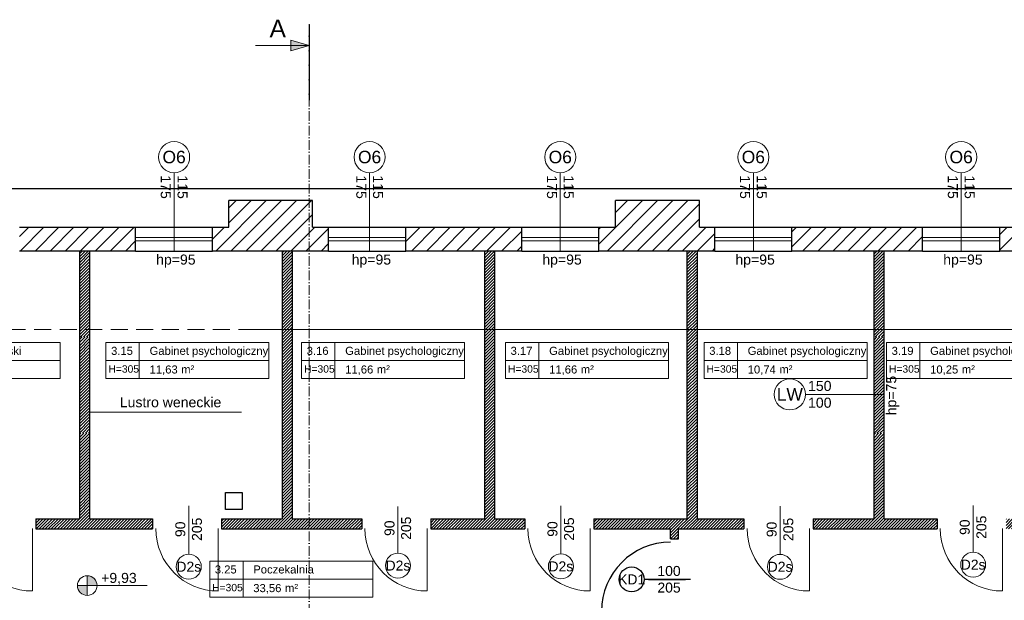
# Model space of a CAD drawing. Header units: millimetres. Extents: x 26866 to 1024070, y -428191 to 408885.
# Tile 40 of 248: x 198882 to 213569, y 255453 to 264108. Entities that reach past the tile are written whole.
import ezdxf

# ---------------------------------------------------------------- set-up
doc = ezdxf.new("R2010")
doc.units = ezdxf.units.MM
doc.header["$LTSCALE"] = 2
doc.linetypes.add('ACAD_ISO10W100', pattern=[18, 12, -3, 0, -3])
doc.linetypes.add('HIDDENX2', pattern=[19.05, 12.7, -6.35])
for name, color, linetype, lineweight in [('0_OPIS', 7, 'Continuous', 13), ('3DPLAN_A_DRZWI', 173, 'Continuous', 5), ('3DPLAN_A_OKNA', 153, 'Continuous', 5), ('3DPLAN_A_TABELKA POMIESZCZEŃ', 7, 'Continuous', 0), ('3DPLAN_A_WYSOKOŚCI ZMIANA', 144, 'HIDDENX2', 5), ('A_STOL_OPIS', 55, 'Continuous', 5), ('A_TXT', 7, 'Continuous', 0), ('A_WYM_KOT', 161, 'Continuous', 0), ('A_ZESTAWIENIE STOLARKI', 3, 'Continuous', 15), ('Opisy', 7, 'Continuous', 13)]:
    doc.layers.add(name, color=color, linetype=linetype, lineweight=lineweight)
for name, color, linetype in [('3DPLAN_A_KRESKOWANIE 1', 253, 'Continuous'), ('3DPLAN_A_OPIS', 8, 'Continuous'), ('3DPLAN_A_POMIESZCZENIE NUMER', 100, 'Continuous'), ('3DPLAN_K_DZIAŁOWA NISKIE', 134, 'Continuous'), ('3DPLAN_K_NOŚNA', 7, 'Continuous'), ('3DPLAN_K_OBRYS', 243, 'Continuous'), ('3DPLAN_K_OBRYS WIDOK', 242, 'Continuous'), ('A_POMIESZCZENIE OPIS', 100, 'Continuous')]:
    doc.layers.add(name, color=color, linetype=linetype)
doc.styles.add('ARIAL', font='arial.ttf')
doc.styles.add('TABEL1', font='txt')
pattern_1 = [(45, (-708.4828, 5623.021), (-2.24506403, 2.24506403), [])]

# ---------------------------------------------------------------- blocks, each defined once
blk = doc.blocks.new('tabelka dla tp')
at = {"layer": '3DPLAN_A_TABELKA POMIESZCZEŃ'}
for p, q in [((49.7, 54), (49.7, 0)), ((0, 27), (243.1, 27))]:
    blk.add_line(p, q, dxfattribs=at)
blk.add_lwpolyline([(0, 54), (243.1, 54), (243.1, 0), (0, 0)], close=True, dxfattribs=at)
at = {"layer": '3DPLAN_A_POMIESZCZENIE NUMER', "color": 7, "style": 'ARIAL'}
blk.add_attdef('NUMER', (2.2, 35.4), '', height=12, dxfattribs=at)
at = {"layer": 'A_POMIESZCZENIE OPIS', "insert": (112.2, 19.8), "char_height": 12, "width": 36.412, "attachment_point": 1, "style": 'ARIAL'}
blk.add_mtext('{\\C7;m²}', dxfattribs=at)
at = {"layer": 'A_POMIESZCZENIE OPIS', "color": 7, "style": 'ARIAL'}
for tag, p in [('NAZWA', (51.7, 35.4)), ('POWIERZCHNIA', (51.1, 7.2))]:
    blk.add_attdef(tag, p, '', height=12, dxfattribs=at)
blk = doc.blocks.new('III pietrooosoo')
at = {"layer": '3DPLAN_A_KRESKOWANIE 1'}
h = blk.add_hatch(dxfattribs=at)
h.set_pattern_fill('ANSI31', color=256, scale=5, style=0)
h.set_pattern_definition([(45, (29206.918, -39107.05), (-11.22532, 11.22532), [])])
h.paths.add_polyline_path([(26781.5, -39163.6), (26781.5, -38938.6), (26746.5, -38938.6), (26746.5, -39163.6)])
h.paths.add_polyline_path([(26746.5, -39423.6), (26776, -39423.6), (26776, -39388.3), (26746.5, -39388.3)])
h.paths.add_polyline_path([(26746.5, -38938.6), (26781.5, -38938.6), (26781.5, -39163.6), (26746.5, -39163.6)])
h.paths.add_polyline_path([(27369, -39343.1), (27369, -39410.1), (27376, -39410.1), (27376, -39403.1), (27411, -39403.1), (27411, -39383.8), (27409.4, -39383.8), (27410, -39384, -0.310329), (27410.4, -39384.6), (27410.4, -39387, -0.216272), (27410.2, -39387.5), (27409.5, -39388, -0.076898), (27409.4, -39388.1, 0.840818), (27409.5, -39388.8), (27410.2, -39388.8), (27410.2, -39389), (27409.5, -39389, -0.840818), (27409.3, -39388, 0.076898), (27409.4, -39387.9), (27410.1, -39387.4, 0.216272), (27410.3, -39387), (27410.3, -39384.6, 0.310329), (27410, -39384.1), (27409, -39383.8), (27409, -39316), (27411, -39316), (27411, -39109.1), (27397, -39109.1), (27397, -39304.1), (27327, -39304.1), (27327, -39321.1), (26830, -39321.1), (26830, -39251.1), (26809.5, -39251.1), (26809.5, -39321.1), (26781.5, -39321.1), (26781.5, -39387.1), (26811, -39387.1), (26811, -39343.1)])
h.paths.add_polyline_path([(28445, -38740.1), (28445, -38698.6), (28212, -38698.6), (28212, -38637.6), (28199, -38637.6), (28199, -38740.1)])
h.paths.add_polyline_path([(28624.5, -38658.6), (28602, -38658.6), (28602, -38698.6), (28560, -38698.6), (28560, -38740.1), (28624.5, -38740.1)])
h.paths.add_polyline_path([(28628, -38870.2), (28674.8, -38870.2), (28674.8, -38878.1), (28690, -38878.1), (28690, -38734.1), (28773, -38734.1), (28773, -38698.6), (28727, -38698.6), (28727, -38658.6), (28624.5, -38658.6), (28624.5, -38740.1), (28628, -38740.1)])
h.paths.add_polyline_path([(28674.8, -38878.1), (28674.8, -38870.2), (28628, -38870.2), (28628, -38897.2), (28649, -38897.2), (28649, -38878.1)])
h.paths.add_polyline_path([(28628, -38897.2), (28628, -38924.2), (28649, -38924.2), (28649, -38897.2)])
h.paths.add_polyline_path([(28649, -38924.2), (28628, -38924.2), (28628, -39029.1), (28205, -39029.1), (28205, -39046.1), (28246, -39046.1), (28246, -39098.1), (28619, -39098.1), (28619, -39148.3), (28649, -39148.3)])
h.paths.add_polyline_path([(28770, -39380.1), (28770, -39352.6), (28655, -39352.6), (28655, -39295.6), (28649, -39295.6), (28649, -39268.1), (28619, -39268.1), (28619, -39305.1), (28603, -39305.1), (28603, -39390.6), (28909, -39390.6), (28909, -39380.1)])
h.paths.add_polyline_path([(29255, -39636.1), (29255, -39479.1), (29254, -39456.1), (29254, -39299.1), (29206, -39299.1), (29206, -39365.1), (29138, -39365.1), (29138, -39390.6), (29243, -39390.6), (29243, -39525.6), (29130, -39525.6), (29130, -39588.6), (28897, -39588.6), (28897, -39613.1), (29205, -39613.1), (29205, -39636.1)])
h.paths.add_polyline_path([(28676, -39613.1), (28676, -39693.9), (28642, -39693.9), (28642, -39636.1), (28615, -39636.1), (28615, -39598.1), (28603, -39598.1), (28603, -39526.6), (28767, -39526.6), (28767, -39613.1)])
h.paths.add_polyline_path([(28575.6, -39665.5), (28722.9, -39665.5), (28722.9, -39699.9), (28575.6, -39699.9)], flags=9)
h.paths.add_polyline_path([(28642, -39693.9), (28642, -39906.1), (28676, -39906.1), (28676, -39693.9)])
h.paths.add_polyline_path([(29061, -38734.1), (29061, -38698.6), (28888, -38698.6), (28888, -38734.1)])
h.paths.add_polyline_path([(29349, -38734.1), (29349, -38698.6), (29325, -38698.6), (29325, -38658.6), (29200, -38658.6), (29200, -38698.6), (29176, -38698.6), (29176, -38734.1)])
h.paths.add_polyline_path([(29637, -38698.6), (29464, -38698.6), (29464, -38734.1), (29637, -38734.1)])
h.paths.add_polyline_path([(29925, -38734.1), (29925, -38698.6), (29902, -38698.6), (29902, -38658.6), (29777, -38658.6), (29777, -38698.6), (29752, -38698.6), (29752, -38734.1)])
h.paths.add_polyline_path([(30040, -38734.1), (30235, -38734.1), (30235, -38698.6), (30040, -38698.6)])
h.paths.add_polyline_path([(30525, -38734.1), (30525, -38698.6), (30503, -38698.6), (30503, -38658.6), (30378, -38658.6), (30378, -38698.6), (30350, -38698.6), (30350, -38734.1)])
h.paths.add_polyline_path([(30835, -38734.1), (30835, -38698.6), (30642, -38698.6), (30642, -38734.1)])
h.paths.add_polyline_path([(31049, -38768.6), (31551, -38768.6), (31551, -38841.1), (31595, -38841.1), (31595, -38734.1), (31626, -38734.1), (31626, -38698.6), (31099, -38698.6), (31099, -38658.6), (30974, -38658.6), (30974, -38698.6), (30949, -38698.6), (30949, -38734.1), (31049, -38734.1)])
h.paths.add_polyline_path([(31551, -39073.1), (31595, -39073.1), (31595, -39018.1), (31551, -39018.1)])
h.paths.add_polyline_path([(31551, -39378.1), (31595, -39378.1), (31595, -39250.1), (31551, -39250.1)])
h.paths.add_polyline_path([(31595, -39684.1), (31595, -39554.1), (31551, -39554.1), (31551, -39684.1)])
h.paths.add_polyline_path([(31595, -39915.1), (31595, -39860.1), (31551, -39860.1), (31551, -39915.1)])
h.paths.add_polyline_path([(31551, -40194.1), (30945, -40194.1), (30945, -40267.6), (30974, -40267.6), (30974, -40307.6), (31099, -40307.6), (31099, -40267.6), (31626, -40267.6), (31626, -40194.1), (31595, -40194.1), (31595, -40092.1), (31551, -40092.1), (31551, -40194.1)], is_closed=False)
h.paths.add_polyline_path([(30638, -40267.6), (30831, -40267.6), (30831, -40194.1), (30638, -40194.1)])
h.paths.add_polyline_path([(30346, -40194.1), (30346, -40267.6), (30370, -40267.6), (30370, -40307.6), (30495, -40307.6), (30495, -40267.6), (30521, -40267.6), (30521, -40194.1)])
h.paths.add_polyline_path([(30036, -40267.6), (30231, -40267.6), (30231, -40194.1), (30036, -40194.1)])
h.paths.add_polyline_path([(29776, -40161.1), (29763, -40161.1), (29763, -40198.1), (29742, -40198.1), (29742, -40267.6), (29769, -40267.6), (29769, -40307.6), (29894, -40307.6), (29894, -40267.6), (29921, -40267.6), (29921, -40194.1), (29776, -40194.1)])
h.paths.add_polyline_path([(29432, -40198.1), (29432, -40267.6), (29627, -40267.6), (29627, -40198.1)])
h.paths.add_polyline_path([(29141, -40198.1), (29141, -40267.6), (29162, -40267.6), (29162, -40307.6), (29287, -40307.6), (29287, -40267.6), (29317, -40267.6), (29317, -40198.1)])
h.paths.add_polyline_path([(28832, -40198.1), (28832, -40267.6), (29026, -40267.6), (29026, -40198.1)])
h.paths.add_polyline_path([(28542, -40267.6), (28571, -40267.6), (28571, -40307.6), (28696, -40307.6), (28696, -40267.6), (28717, -40267.6), (28717, -40198.1), (28597.4, -40198.1), (28597.1, -40198.3, -2.544085), (28595.1, -40198.1), (28542, -40198.1)])
h.paths.add_polyline_path([(28230, -40267.6), (28427, -40267.6), (28427, -40198.1), (28230, -40198.1)])
h.paths.add_polyline_path([(28026.6, -40155.7), (28026.6, -40307.6), (28071, -40307.6), (28071, -40267.6), (28115, -40267.6), (28115, -40198.1), (28038, -40198.1), (28038, -40155.7)])
h.paths.add_polyline_path([(28026.6, -40155.7), (27982, -40155.7), (27982, -40201.1), (27902, -40201.1), (27902, -40267.6), (27946, -40267.6), (27946, -40307.6), (28026.6, -40307.6)])
h.paths.add_polyline_path([(27917, -39798.8), (27920.1, -39798.8), (27920.1, -39852.8), (27917, -39852.8), (27917, -39912.1), (27982, -39912.1), (27982, -40155.7), (28026.6, -40155.7), (28026.6, -39747.1), (27917, -39747.1)])
h.paths.add_polyline_path([(28038, -39913.1), (28092, -39913.1), (28092, -39758.1), (28038, -39758.1), (28038, -39747.1), (28026.6, -39747.1), (28026.6, -40155.7), (28038, -40155.7)])
h.paths.add_polyline_path([(27951, -39566.1), (27951, -39590.1), (27957, -39590.1), (27957, -39657.1), (28026.6, -39657.1), (28026.6, -39566.1)])
h.paths.add_polyline_path([(28162, -39588.1), (28045, -39588.1), (28045, -39598.1), (28162, -39598.1)])
h.paths.add_polyline_path([(27591, -40201.1), (27591, -40267.6), (27727, -40267.6), (27727, -40201.1)])
h.paths.add_polyline_path([(26781.5, -40201.1), (26781.5, -40267.6), (27232, -40267.6), (27232, -40307.6), (27357, -40307.6), (27357, -40267.6), (27416, -40267.6), (27416, -40201.1)])
h.paths.add_polyline_path([(26809.5, -40155.7), (26809.5, -40201.1), (26865, -40201.1), (26865, -40155.7)])
h.paths.add_polyline_path([(26809.5, -40088.1), (26809.5, -40155.7), (26865, -40155.7), (26865, -40088.1)])
h.paths.add_polyline_path([(26809.5, -40085.1), (26809.5, -40088.1), (26865, -40088.1), (26865, -40085.1)])
h.paths.add_polyline_path([(26809.5, -39863.1), (26809.5, -39910.1), (26865, -39910.1), (26865, -39863.1)])
h.paths.add_polyline_path([(27409, -39315.6), (27409, -39313.4), (27411, -39313.5), (27409.1, -39313.5), (27409.1, -39315.5), (27411, -39315.6)], flags=16)
h.paths.add_polyline_path([(28819.9, -39558.9), (28844, -39558.9), (28844, -39578.9), (28819.9, -39578.9)], flags=24)
h.paths.add_polyline_path([(28614.3, -39470.4), (28614.3, -39446.7), (28634.3, -39446.7), (28634.3, -39470.4)], flags=24)
h.paths.add_polyline_path([(28699.2, -39459.3), (28892.6, -39459.3), (28892.6, -39432.3), (28699.2, -39432.3)])
h.paths.add_polyline_path([(28699.2, -39486.3), (28892.6, -39486.3), (28892.6, -39459.3), (28699.2, -39459.3)])
h.paths.add_polyline_path([(28699.2, -39432.3), (28892.6, -39432.3), (28892.6, -39486.3), (28699.2, -39486.3)])
h.paths.add_polyline_path([(31282.9, -38730.8), (31332.2, -38730.8), (31332.2, -38753), (31282.9, -38753)], flags=24)
h.paths.add_polyline_path([(31048.2, -38730.8), (31088.9, -38730.8), (31088.9, -38753), (31048.2, -38753)], flags=24)
h.paths.add_polyline_path([(31265.2, -38739.9, 1), (31262.7, -38738.1, 1)], flags=16)
h.paths.add_polyline_path([(28712.1, -39463.6), (28749.2, -39463.6), (28749.2, -39484.1), (28712.1, -39484.1)], flags=8)
h.paths.add_polyline_path([(28712.6, -39435.9), (28779.5, -39435.9), (28779.5, -39457.5), (28712.6, -39457.5)], flags=8)
h.paths.add_polyline_path([(28654.7, -39435.9), (28689.5, -39435.9), (28689.5, -39454.1), (28654.7, -39454.1)], flags=8)
h.paths.add_polyline_path([(28758.7, -39460.6), (28782.8, -39460.6), (28782.8, -39484.6), (28758.7, -39484.6)], flags=8)
h.paths.add_polyline_path([(28699.2, -39460.9), (28699.2, -39483.1), (28699.6, -39483.1), (28699.6, -39460.9)], flags=8)
at = {"layer": '3DPLAN_A_OPIS', "lineweight": 0, "transparency": 33554687}
h = blk.add_hatch(dxfattribs=at)
h.set_pattern_fill('ANSI31', color=1)
h.set_pattern_definition(pattern_1)
h.paths.add_polyline_path([(31040.5, -39540.1), (31026, -39540.1), (31026, -39571.1), (31040.5, -39571.1), (31040.5, -39540.1)], is_closed=False)
h.paths.add_polyline_path([(31026, -39356.1), (31026, -39437.1), (31040.5, -39437.1), (31040.5, -39356.1), (31026, -39356.1)], is_closed=False)
h.paths.add_polyline_path([(31026, -39276), (31026, -39302.1), (31040.5, -39302.1), (31040.5, -39276), (31026, -39276)], is_closed=False)
h.paths.add_polyline_path([(30899.5, -39133.3), (30899.5, -39148.3), (31025.5, -39148.3), (31025.5, -39173), (31040.5, -39173), (31040.5, -38911.1), (31025.5, -38911.1), (31025.5, -39133.3), (30899.5, -39133.3)], is_closed=False)
h.paths.add_polyline_path([(31031.5, -38983.4), (31047.9, -38983.4), (31047.9, -39003.4), (31031.5, -39003.4)], flags=9)
h.paths.add_polyline_path([(31031.5, -39079.2), (31047.9, -39079.2), (31047.9, -39099.2), (31031.5, -39099.2)], flags=9)
h.paths.add_polyline_path([(31040.5, -38911.1), (31040.5, -38842.4), (31025.5, -38842.4), (31025.5, -38911.1), (31040.5, -38911.1)], is_closed=False)
h.paths.add_polyline_path([(31025.5, -38842.4), (31040.5, -38842.4), (31040.5, -38777.7), (31025.5, -38777.7), (31025.5, -38842.4)], is_closed=False)
h.paths.add_polyline_path([(31040.5, -38777.7), (31040.5, -38734.1), (31025.5, -38734.1), (31025.5, -38777.7), (31040.5, -38777.7)], is_closed=False)
h.paths.add_polyline_path([(30751.4, -38768.6), (30751.4, -38734.1), (30736.4, -38734.1), (30736.4, -38768.6), (30751.4, -38768.6)], is_closed=False)
h.paths.add_polyline_path([(30736.4, -39133.3), (30617.5, -39133.3), (30617.5, -39148.3), (30796.5, -39148.3), (30796.5, -39133.3), (30751.4, -39133.3), (30751.4, -38768.6), (30736.4, -38768.6), (30736.4, -39133.3)], is_closed=False)
h.paths.add_polyline_path([(30359.5, -39133.3), (30359.5, -39148.3), (30514.5, -39148.3), (30514.5, -39133.3), (30444.5, -39133.3), (30444.5, -38911.1), (30429.5, -38911.1), (30429.5, -39133.3), (30359.5, -39133.3)], is_closed=False)
h.paths.add_polyline_path([(30429.5, -38911.1), (30444.5, -38911.1), (30444.5, -38851.1), (30429.5, -38851.1), (30429.5, -38911.1)], is_closed=False)
h.paths.add_polyline_path([(30444.5, -38777.7), (30429.5, -38777.7), (30429.5, -38842.4), (30444.5, -38842.4), (30444.5, -38777.7)], is_closed=False)
h.paths.add_polyline_path([(30429.5, -38734.1), (30429.5, -38777.7), (30444.5, -38777.7), (30444.5, -38734.1), (30429.5, -38734.1)], is_closed=False)
h.paths.add_polyline_path([(30177.5, -38734.1), (30162.5, -38734.1), (30162.5, -38768.6), (30177.5, -38768.6), (30177.5, -38734.1)], is_closed=False)
h.paths.add_polyline_path([(30162.5, -38862.1), (30177.5, -38862.1), (30177.5, -38768.6), (30162.5, -38768.6), (30162.5, -38862.1)], is_closed=False)
h.paths.add_polyline_path([(30162.5, -39133.3), (30071.5, -39133.3), (30071.5, -39148.3), (30256.5, -39148.3), (30256.5, -39133.3), (30177.5, -39133.3), (30177.5, -39005.4), (30162.5, -39005.4), (30162.5, -39133.3)], is_closed=False)
h.paths.add_polyline_path([(29898.5, -38734.1), (29883.5, -38734.1), (29883.5, -38768.6), (29898.5, -38768.6), (29898.5, -38734.1)], is_closed=False)
h.paths.add_polyline_path([(29898.5, -38851.1), (29898.5, -38768.6), (29883.5, -38768.6), (29883.5, -38851.1), (29898.5, -38851.1)], is_closed=False)
h.paths.add_polyline_path([(29744.5, -39133.3), (29744.5, -39148.3), (29859, -39148.3), (29859, -39163.1), (29871, -39163.1), (29871, -39148.3), (29968.5, -39148.3), (29968.5, -39133.3), (29898.5, -39133.3), (29898.5, -38851.1), (29883.5, -38851.1), (29883.5, -39133.3), (29744.5, -39133.3)], is_closed=False)
h.paths.add_polyline_path([(29501.4, -39133.3), (29501.4, -39148.3), (29641.5, -39148.3), (29641.5, -39133.3), (29596.5, -39133.3), (29596.5, -38851.1), (29581.5, -38851.1), (29581.5, -39133.3), (29501.4, -39133.3)], is_closed=False)
h.paths.add_polyline_path([(29596.5, -38851.1), (29596.5, -38768.6), (29581.5, -38768.6), (29581.5, -38851.1), (29596.5, -38851.1)], is_closed=False)
h.paths.add_polyline_path([(29581.5, -38768.6), (29596.5, -38768.6), (29596.5, -38734.1), (29581.5, -38734.1), (29581.5, -38768.6)], is_closed=False)
h.paths.add_polyline_path([(29294.5, -38734.1), (29279.5, -38734.1), (29279.5, -38768.6), (29294.5, -38768.6), (29294.5, -38734.1)], is_closed=False)
h.paths.add_polyline_path([(29294.5, -38851.1), (29294.5, -38768.6), (29279.5, -38768.6), (29279.5, -38851.1), (29294.5, -38851.1)], is_closed=False)
h.paths.add_polyline_path([(28912.4, -39133.3), (28912.4, -39148.3), (29086.4, -39148.3), (29086.4, -39133.3), (28992.5, -39133.3), (28992.5, -39005.4), (28977.5, -39005.4), (28977.5, -39133.3), (28912.4, -39133.3)], is_closed=False)
h.paths.add_polyline_path([(28992.5, -38851.1), (28992.5, -38768.6), (28977.5, -38768.6), (28977.5, -38851.1), (28992.5, -38851.1)], is_closed=False)
h.paths.add_polyline_path([(28992.5, -38734.1), (28977.5, -38734.1), (28977.5, -38768.6), (28992.5, -38768.6), (28992.5, -38734.1)], is_closed=False)
h.paths.add_polyline_path([(28992.5, -38862.1), (28992.5, -38851.1), (28977.5, -38851.1), (28977.5, -38862.1), (28992.5, -38862.1)], is_closed=False)
h.paths.add_polyline_path([(28649, -39148.3), (28809.4, -39148.3), (28809.4, -39133.3), (28649, -39133.3), (28649, -39148.3)], is_closed=False)
h.paths.add_polyline_path([(31030.4, -38739.9, 1), (31028, -38738.1, 1), (31030.4, -38739.9, 1)], is_closed=False, flags=16)
h.paths.add_polyline_path([(30742.5, -39079.2), (30758.9, -39079.2), (30758.9, -39099.2), (30742.5, -39099.2)], flags=24)
h.paths.add_polyline_path([(30435.5, -39079.2), (30451.9, -39079.2), (30451.9, -39099.2), (30435.5, -39099.2)], flags=24)
h.paths.add_polyline_path([(30435.5, -39008.4), (30451.9, -39008.4), (30451.9, -39028.4), (30435.5, -39028.4)], flags=24)
h.paths.add_polyline_path([(29889.5, -39079.2), (29905.9, -39079.2), (29905.9, -39099.2), (29889.5, -39099.2)], flags=24)
h.paths.add_polyline_path([(29587.5, -39079.2), (29603.9, -39079.2), (29603.9, -39099.2), (29587.5, -39099.2)], flags=24)
h.paths.add_polyline_path([(28983.5, -39079.2), (28999.9, -39079.2), (28999.9, -39099.2), (28983.5, -39099.2)], flags=24)
h = blk.add_hatch(dxfattribs=at)
h.set_pattern_fill('ANSI31', color=1)
h.set_pattern_definition(pattern_1)
h.paths.add_polyline_path([(29279.5, -39133.3), (29189.4, -39133.3), (29189.4, -39148.3), (29398.4, -39148.3), (29398.4, -39133.3), (29294.5, -39133.3), (29294.5, -38851.1), (29279.5, -38851.1)])
h = blk.add_hatch(dxfattribs=at)
h.set_pattern_fill('ANSI31', color=1)
h.set_pattern_definition(pattern_1)
h.paths.add_polyline_path([(29871, -39163.1), (29871, -39148.3), (29859, -39148.3), (29859, -39163.1), (29871, -39163.1)], is_closed=False)
h.paths.add_polyline_path([(29859, -39276.1), (29859, -39288.1), (29871, -39288.1), (29871, -39276.1), (29859, -39276.1)], is_closed=False)
h.paths.add_polyline_path([(30112, -39300.1), (30112, -39322.1), (30124, -39322.1), (30124, -39288.1), (29871, -39288.1), (29871, -39300.1), (30112, -39300.1)], is_closed=False)
h.paths.add_polyline_path([(30234, -39529.1), (30124.5, -39529.1), (30124, -39529.1), (30124, -39433.1), (30112, -39433.1), (30112, -39529.1), (29871, -39529.1), (29871, -39541.1), (30234, -39541.1), (30234, -39529.1)], is_closed=False)
h.paths.add_polyline_path([(30407, -39529.1), (30337, -39529.1), (30337, -39541.1), (30407, -39541.1), (30407, -39529.1)], is_closed=False)
h.paths.add_polyline_path([(30337, -39544.1), (30407, -39544.1), (30407, -39541.1), (30337, -39541.1), (30337, -39544.1)], is_closed=False)
h.paths.add_polyline_path([(30234, -39544.1), (30234, -39541.1), (29871, -39541.1), (29871, -39544.1), (30234, -39544.1)], is_closed=False)
at = {"layer": 'A_TXT', "ltscale": 0.2}
h = blk.add_hatch(color=256, dxfattribs=at)
h.paths.add_polyline_path([(29292.5, -38427.6), (29320.1, -38427.6), (29292.5, -38419.6)])
h.paths.add_polyline_path([(29292.5, -38435.6), (29320.1, -38427.6), (29292.5, -38427.6)])
at = {"layer": 'A_WYM_KOT'}
h = blk.add_hatch(color=256, dxfattribs=at)
h.dxf.hatch_style = 1
h.paths.add_polyline_path([(28988.9, -39232.7), (28974.3, -39232.7, 0.414214), (28988.9, -39247.3), (28988.9, -39232.7)], is_closed=False)
h.paths.add_polyline_path([(28988.9, -39232.7), (29003.4, -39232.7, 0.143872), (29001.1, -39224.9), (28988.9, -39224.9), (28988.9, -39232.7)], is_closed=False)
h.paths.add_polyline_path([(28988.9, -39218.2), (28988.9, -39224.9), (29001.1, -39224.9, 0.255137), (28988.9, -39218.2)], is_closed=False)
at = {"layer": 'Opisy', "ltscale": 0.5}
h = blk.add_hatch(dxfattribs=at)
h.set_pattern_fill('ANSI31', color=256)
h.set_pattern_definition([(45, (-1210.3186, 0), (-2.24506403, 2.24506403), [])])
h.paths.add_polyline_path([(28977.5, -38862.1), (28977.5, -39005.4), (28992.5, -39005.4), (28992.5, -38862.1), (28977.5, -38862.1)], is_closed=False)
h = blk.add_hatch(dxfattribs=at)
h.set_pattern_fill('ANSI31', color=256)
h.set_pattern_definition([(45, (-25.2782, 0), (-2.24506403, 2.24506403), [])])
h.paths.add_polyline_path([(30162.5, -38862.1), (30162.5, -39005.4), (30177.5, -39005.4), (30177.5, -38862.1), (30162.5, -38862.1)], is_closed=False)
at = {"layer": '3DPLAN_A_DRZWI'}
for p, q in [((28907.2, -39147.8), (28907.2, -39240.8)), ((29184.2, -39147.8), (29184.2, -39240.8)), ((29496.2, -39147.8), (29496.2, -39240.8)), ((29739.3, -39147.8), (29739.3, -39240.8)), ((30066.3, -39147.8), (30066.3, -39240.8)), ((30354.3, -39147.8), (30354.3, -39240.8))]:
    blk.add_line(p, q, dxfattribs=at)
for centre in [(28907.2, -39147.8), (29184.2, -39147.8), (29496.2, -39147.8), (29739.3, -39147.8), (30066.3, -39147.8), (30354.3, -39147.8)]:
    blk.add_arc(centre, 93, 180, 270, dxfattribs=at)
at = {"layer": '3DPLAN_A_OKNA'}
for p, q in [((29061, -38713.8), (29176, -38713.8)), ((29349, -38713.8), (29464, -38713.8)), ((29637, -38713.8), (29752, -38713.8)), ((29925, -38713.8), (30040, -38713.8)), ((30235, -38713.8), (30350, -38713.8)), ((29061, -38718.8), (29176, -38718.8)), ((29349, -38718.8), (29464, -38718.8)), ((29637, -38718.8), (29752, -38718.8)), ((29925, -38718.8), (30040, -38718.8)), ((30235, -38718.8), (30350, -38718.8))]:
    blk.add_line(p, q, dxfattribs=at)
at = {"layer": '3DPLAN_A_OPIS', "color": 1, "lineweight": 30}
for p, q in [((28977.5, -38734.1), (28977.5, -39133.3)), ((28992.5, -38734.1), (28992.5, -39133.3)), ((29279.5, -38734.1), (29279.5, -39133.3)), ((29294.5, -38734.1), (29294.5, -39133.3)), ((29581.5, -38734.1), (29581.5, -39133.3)), ((29596.5, -38734.1), (29596.5, -39133.3)), ((29883.5, -38734.1), (29883.5, -39133.3)), ((29898.5, -38734.1), (29898.5, -39133.3)), ((30162.5, -39133.3), (30162.5, -38734.1)), ((30177.5, -39133.3), (30177.5, -38734.1)), ((28912.4, -39133.3), (28912.4, -39148.3)), ((28912.4, -39133.3), (28977.5, -39133.3)), ((28992.5, -39133.3), (29086.4, -39133.3)), ((29086.4, -39133.3), (29086.4, -39148.3)), ((29189.4, -39133.3), (29189.4, -39148.3)), ((29189.4, -39133.3), (29279.5, -39133.3)), ((29294.5, -39133.3), (29398.4, -39133.3)), ((29398.4, -39133.3), (29398.4, -39148.3)), ((29501.4, -39133.3), (29501.4, -39148.3)), ((29501.4, -39133.3), (29581.5, -39133.3)), ((29596.5, -39133.3), (29641.5, -39133.3)), ((29641.5, -39133.3), (29641.5, -39148.3)), ((29744.5, -39133.3), (29744.5, -39148.3)), ((29744.5, -39133.3), (29883.5, -39133.3)), ((29898.5, -39133.3), (29968.5, -39133.3)), ((29968.5, -39133.3), (29968.5, -39148.3)), ((30071.5, -39133.3), (30162.5, -39133.3)), ((30071.5, -39133.3), (30071.5, -39148.3)), ((30177.5, -39133.3), (30256.5, -39133.3)), ((30256.5, -39133.3), (30256.5, -39148.3)), ((28912.4, -39148.3), (29086.4, -39148.3)), ((29189.4, -39148.3), (29398.4, -39148.3)), ((29501.4, -39148.3), (29641.5, -39148.3)), ((29744.5, -39148.3), (29859, -39148.3)), ((29859, -39163.1), (29859, -39148.3)), ((29871, -39163.1), (29871, -39148.3)), ((29871, -39148.3), (29968.5, -39148.3)), ((30071.5, -39148.3), (30256.5, -39148.3)), ((29859, -39163.1), (29871, -39163.1))]:
    blk.add_line(p, q, dxfattribs=at)
at = {"layer": '3DPLAN_A_WYSOKOŚCI ZMIANA'}
for p, q in [((30421, -38851.1), (28690, -38851.1)), ((30967, -38851.1), (29236, -38851.1))]:
    blk.add_line(p, q, dxfattribs=at)
at = {"layer": '3DPLAN_K_DZIAŁOWA NISKIE'}
for p, q in [((29061, -38734.1), (29176, -38734.1)), ((29349, -38734.1), (29464, -38734.1)), ((29637, -38734.1), (29752, -38734.1)), ((29925, -38734.1), (30040, -38734.1)), ((30235, -38734.1), (30350, -38734.1))]:
    blk.add_line(p, q, dxfattribs=at)
at = {"layer": '3DPLAN_K_NOŚNA'}
for p, q in [((29061, -38734.1), (29061, -38698.6)), ((29176, -38734.1), (29176, -38698.6)), ((29349, -38734.1), (29349, -38698.6)), ((29464, -38734.1), (29464, -38698.6)), ((29637, -38734.1), (29637, -38698.6)), ((29752, -38734.1), (29752, -38698.6)), ((29925, -38734.1), (29925, -38698.6)), ((30040, -38734.1), (30040, -38698.6)), ((30235, -38734.1), (30235, -38698.6)), ((30350, -38734.1), (30350, -38698.6)), ((29061, -38734.1), (28888, -38734.1)), ((29349, -38734.1), (29176, -38734.1)), ((29637, -38734.1), (29464, -38734.1)), ((29925, -38734.1), (29752, -38734.1)), ((30235, -38734.1), (30040, -38734.1)), ((30525, -38734.1), (30350, -38734.1)), ((29195, -39094.1), (29220, -39094.1)), ((29195, -39119.1), (29195, -39094.1)), ((29220, -39094.1), (29220, -39119.1)), ((29220, -39119.1), (29195, -39119.1))]:
    blk.add_line(p, q, dxfattribs=at)
at = {"layer": '3DPLAN_K_OBRYS'}
for p, q in [((29325, -38658.6), (29200, -38658.6)), ((29200, -38698.6), (29200, -38658.6)), ((29325, -38698.6), (29325, -38658.6)), ((29902, -38658.6), (29777, -38658.6)), ((29777, -38698.6), (29777, -38658.6)), ((29902, -38698.6), (29902, -38658.6)), ((28888, -38698.6), (29061, -38698.6)), ((29176, -38698.6), (29200, -38698.6)), ((29325, -38698.6), (29349, -38698.6)), ((29464, -38698.6), (29637, -38698.6)), ((29752, -38698.6), (29777, -38698.6)), ((29902, -38698.6), (29925, -38698.6)), ((30040, -38698.6), (30235, -38698.6)), ((30350, -38698.6), (30378, -38698.6))]:
    blk.add_line(p, q, dxfattribs=at)
at = {"layer": '3DPLAN_K_OBRYS WIDOK'}
for p, q in [((28212, -38640.6), (31677.5, -38640.6)), ((29061, -38698.6), (29176, -38698.6)), ((29349, -38698.6), (29464, -38698.6)), ((29637, -38698.6), (29752, -38698.6)), ((29925, -38698.6), (30040, -38698.6)), ((30235, -38698.6), (30350, -38698.6))]:
    blk.add_line(p, q, dxfattribs=at)
at = {"layer": 'A_STOL_OPIS'}
for p, q in [((29118.5, -38617.2), (29118.5, -38734.1)), ((29410.1, -38617.2), (29410.1, -38734.1)), ((29694.5, -38617.2), (29694.5, -38734.1)), ((29982.5, -38617.2), (29982.5, -38734.1)), ((30292.5, -38617.2), (30292.5, -38734.1)), ((30060.2, -38947.7), (30177, -38947.7)), ((29140.4, -39114.1), (29140.4, -39186.1)), ((29452.4, -39115), (29452.4, -39184.4)), ((29695.4, -39113.7), (29695.4, -39185.7)), ((30022.4, -39114.3), (30022.4, -39186.3)), ((30310.4, -39113.5), (30310.4, -39183))]:
    blk.add_line(p, q, dxfattribs=at)
at = {"layer": 'A_TXT', "linetype": 'ACAD_ISO10W100', "ltscale": 0.6}
blk.add_line((29320.1, -38395.9), (29320.1, -39472.5), dxfattribs=at)
at = {"layer": 'A_TXT', "ltscale": 0.2}
for p, q in [((29292.5, -38419.6), (29292.5, -38427.6)), ((29320.1, -38427.6), (29292.5, -38419.6)), ((29320.1, -38427.6), (29239.9, -38427.6)), ((29320.1, -38427.6), (29292.5, -38435.6)), ((29292.5, -38435.6), (29292.5, -38427.6))]:
    blk.add_line(p, q, dxfattribs=at)
at = {"layer": 'A_TXT', "color": 1, "lineweight": 30}
for p, q in [((29889, -39223.5), (29819.6, -39223.5)), ((29826.3, -39223.5), (29881.5, -39223.5))]:
    blk.add_line(p, q, dxfattribs=at)
at = {"layer": 'A_TXT', "lineweight": 35, "ltscale": 0.2, "const_width": 2}
blk.add_lwpolyline([(29320.1, -38395.9), (29320.1, -38509.5)], dxfattribs=at)
at = {"layer": 'A_TXT', "color": 1, "lineweight": 30}
blk.add_circle((29801, -39223.5), 18.6, dxfattribs=at)
blk.add_arc((29859, -39271.1), 103, 90, 180, dxfattribs=at)
at = {"layer": 'A_WYM_KOT'}
for p, q in [((28988.9, -39218.2), (28988.9, -39247.3)), ((29003.4, -39232.7), (28974.3, -39232.7)), ((29078.2, -39232.7), (29003.4, -39232.7))]:
    blk.add_line(p, q, dxfattribs=at)
blk.add_circle((28988.9, -39232.7), 14.6, dxfattribs=at)
at = {"layer": 'A_ZESTAWIENIE STOLARKI', "ltscale": 0.25}
for centre, radius in [((29118.5, -38594), 23.2), ((29410.1, -38594), 23.2), ((29694.5, -38594), 23.2), ((29982.5, -38594), 23.2), ((30292.5, -38594), 23.2), ((30036.9, -38947.7), 23.2), ((29452.4, -39203), 18.6), ((30310.4, -39201.6), 18.6), ((29140.4, -39204.7), 18.6), ((29695.4, -39204.2), 18.6), ((30022.4, -39204.8), 18.6)]:
    blk.add_circle(centre, radius, dxfattribs=at)
at = {"layer": 'Opisy', "ltscale": 0.5}
blk.add_line((28992.5, -38974.4), (29218.9, -38974.4), dxfattribs=at)
at = {"layer": '3DPLAN_A_TABELKA POMIESZCZEŃ', "ltscale": 0.5}
ref = blk.add_blockref('tabelka dla tp', (28705.6, -38924.2), dxfattribs=at)
ref.add_attrib('NUMER', '3.14', (28713.1, -38888.8), dxfattribs={"layer": '3DPLAN_A_POMIESZCZENIE NUMER', "color": 0, "height": 12, "style": 'ARIAL'})
ref.add_attrib('NAZWA', 'Gabinet lekarski', (28770.6, -38888.8), dxfattribs={"layer": 'A_POMIESZCZENIE OPIS', "color": 0, "height": 12, "style": 'ARIAL'})
ref.add_attrib('POWIERZCHNIA', '12,72', (28770.6, -38916.6), dxfattribs={"layer": 'A_POMIESZCZENIE OPIS', "color": 0, "height": 12, "style": 'ARIAL'})
ref = blk.add_blockref('tabelka dla tp', (29016.9, -38924.2), dxfattribs=at)
ref.add_attrib('NUMER', '3.15', (29024.5, -38888.8), dxfattribs={"layer": '3DPLAN_A_POMIESZCZENIE NUMER', "color": 0, "height": 12, "style": 'ARIAL'})
ref.add_attrib('NAZWA', 'Gabinet psychologiczny', (29081.9, -38888.8), dxfattribs={"layer": 'A_POMIESZCZENIE OPIS', "color": 0, "height": 12, "style": 'ARIAL'})
ref.add_attrib('POWIERZCHNIA', '11,63', (29081.9, -38916.6), dxfattribs={"layer": 'A_POMIESZCZENIE OPIS', "color": 0, "height": 12, "style": 'ARIAL'})
ref = blk.add_blockref('tabelka dla tp', (29308.7, -38924.2), dxfattribs=at)
ref.add_attrib('NUMER', '3.16', (29316.3, -38888.8), dxfattribs={"layer": '3DPLAN_A_POMIESZCZENIE NUMER', "color": 0, "height": 12, "style": 'ARIAL'})
ref.add_attrib('NAZWA', 'Gabinet psychologiczny', (29373.7, -38888.8), dxfattribs={"layer": 'A_POMIESZCZENIE OPIS', "color": 0, "height": 12, "style": 'ARIAL'})
ref.add_attrib('POWIERZCHNIA', '11,66', (29373.7, -38916.6), dxfattribs={"layer": 'A_POMIESZCZENIE OPIS', "color": 0, "height": 12, "style": 'ARIAL'})
ref = blk.add_blockref('tabelka dla tp', (29612.9, -38924.2), dxfattribs=at)
ref.add_attrib('NUMER', '3.17', (29620.4, -38888.8), dxfattribs={"layer": '3DPLAN_A_POMIESZCZENIE NUMER', "color": 0, "height": 12, "style": 'ARIAL'})
ref.add_attrib('NAZWA', 'Gabinet psychologiczny', (29677.9, -38888.8), dxfattribs={"layer": 'A_POMIESZCZENIE OPIS', "color": 0, "height": 12, "style": 'ARIAL'})
ref.add_attrib('POWIERZCHNIA', '11,66', (29677.9, -38916.6), dxfattribs={"layer": 'A_POMIESZCZENIE OPIS', "color": 0, "height": 12, "style": 'ARIAL'})
ref = blk.add_blockref('tabelka dla tp', (29909.2, -38924.2), dxfattribs=at)
ref.add_attrib('NUMER', '3.18', (29916.7, -38888.8), dxfattribs={"layer": '3DPLAN_A_POMIESZCZENIE NUMER', "color": 0, "height": 12, "style": 'ARIAL'})
ref.add_attrib('NAZWA', 'Gabinet psychologiczny', (29974.1, -38888.8), dxfattribs={"layer": 'A_POMIESZCZENIE OPIS', "color": 0, "height": 12, "style": 'ARIAL'})
ref.add_attrib('POWIERZCHNIA', '10,74', (29974.1, -38916.6), dxfattribs={"layer": 'A_POMIESZCZENIE OPIS', "color": 0, "height": 12, "style": 'ARIAL'})
ref = blk.add_blockref('tabelka dla tp', (30181.3, -38924.2), dxfattribs=at)
ref.add_attrib('NUMER', '3.19', (30188.8, -38888.8), dxfattribs={"layer": '3DPLAN_A_POMIESZCZENIE NUMER', "color": 0, "height": 12, "style": 'ARIAL'})
ref.add_attrib('NAZWA', 'Gabinet psychologiczny', (30246.2, -38888.8), dxfattribs={"layer": 'A_POMIESZCZENIE OPIS', "color": 0, "height": 12, "style": 'ARIAL'})
ref.add_attrib('POWIERZCHNIA', '10,25', (30246.2, -38916.6), dxfattribs={"layer": 'A_POMIESZCZENIE OPIS', "color": 0, "height": 12, "style": 'ARIAL'})
ref = blk.add_blockref('tabelka dla tp', (29171.7, -39250.1), dxfattribs=at)
ref.add_attrib('NUMER', '3.25', (29179.2, -39214.7), dxfattribs={"layer": '3DPLAN_A_POMIESZCZENIE NUMER', "color": 0, "height": 12, "style": 'ARIAL'})
ref.add_attrib('NAZWA', 'Poczekalnia', (29236.6, -39214.7), dxfattribs={"layer": 'A_POMIESZCZENIE OPIS', "color": 0, "height": 12, "style": 'ARIAL'})
ref.add_attrib('POWIERZCHNIA', '33,56', (29236.6, -39242.5), dxfattribs={"layer": 'A_POMIESZCZENIE OPIS', "color": 0, "height": 12, "style": 'ARIAL'})
at = {"layer": '3DPLAN_A_OPIS', "color": 1, "lineweight": 30, "style": 'ARIAL'}
blk.add_attdef('31,21M2', (31149.9, -39031.4), '', height=12, dxfattribs=at)
at = {"layer": '3DPLAN_A_TABELKA POMIESZCZEŃ', "color": 7, "ltscale": 0.5, "char_height": 11, "width": 59.207, "attachment_point": 1, "style": 'ARIAL'}
for insert in [(29020.5, -38904.3), (29312.3, -38904.3), (29616.5, -38904.3), (29912.7, -38904.3), (30184.8, -38904.3), (29175.2, -39230.2)]:
    blk.add_mtext('H=305', dxfattribs=dict(at, insert=insert))
at = {"layer": '3DPLAN_A_TABELKA POMIESZCZEŃ', "ltscale": 0.5, "style": 'ARIAL'}
blk.add_attdef('REJESTRACJA', (28148.5, -39789.9), '', height=12, dxfattribs=at)
at = {"layer": 'A_STOL_OPIS', "ltscale": 0.2, "style": 'TABEL1'}
for s, width, gutter_width, insert, char_height, attachment_point, rotation in [('\\pxqc;{\\fArial|b0|i0|c238|p34;115\\P175}', 72.901, 100, (29118.5, -38638.7), 15, 5, 270), ('\\pxqc;{\\fArial|b0|i0|c238|p34;115\\P175}', 72.901, 100, (29410.1, -38638.7), 15, 5, 270), ('\\pxqc;{\\fArial|b0|i0|c238|p34;115\\P175}', 72.901, 100, (29694.5, -38638.7), 15, 5, 270), ('\\pxqc;{\\fArial|b0|i0|c238|p34;115\\P175}', 72.901, 100, (29982.5, -38638.7), 15, 5, 270), ('\\pxqc;{\\fArial|b0|i0|c238|p34;115\\P175}', 72.901, 100, (30292.5, -38638.7), 15, 5, 270), ('\\pxqc;{\\fArial|b0|i0|c238|p34;90\\P205}', 58.321, 80, (29120.3, -39178), 14.872, 1, 90), ('\\pxqc;{\\fArial|b0|i0|c238|p34;90\\P205}', 58.321, 80, (29432.3, -39176.4), 14.872, 1, 90), ('\\pxqc;{\\fArial|b0|i0|c238|p34;90\\P205}', 58.321, 80, (29675.4, -39177.6), 14.872, 1, 90), ('\\pxqc;{\\fArial|b0|i0|c238|p34;90\\P205}', 58.321, 80, (30002.4, -39178.2), 14.872, 1, 90), ('\\pxqc;{\\fArial|b0|i0|c238|p34;90\\P205}', 58.321, 80, (30290.4, -39174.9), 14.872, 1, 90)]:
    blk.add_mtext_dynamic_manual_height_columns(s, width=width, gutter_width=gutter_width, heights=[0], dxfattribs=dict(at, insert=insert, char_height=char_height, attachment_point=attachment_point, rotation=rotation))
at = {"layer": 'A_STOL_OPIS', "ltscale": 0.2, "insert": (30081.6, -38947.7), "char_height": 15, "attachment_point": 5, "style": 'TABEL1'}
blk.add_mtext_dynamic_manual_height_columns('\\pxqc;{\\fArial|b0|i0|c238|p34;150\\P100}', width=72.901, gutter_width=100, heights=[0], dxfattribs=at)
at = {"layer": 'A_TXT', "ltscale": 0.2, "insert": (29261, -38415.2), "char_height": 26, "width": 72.901, "attachment_point": 7, "style": 'TABEL1'}
blk.add_mtext('{\\fArial|b0|i0|c238|p34;A}', dxfattribs=at)
at = {"layer": 'A_TXT', "color": 1, "lineweight": 30, "insert": (29827.6, -39203.5), "char_height": 14.872, "attachment_point": 1, "style": 'TABEL1'}
blk.add_mtext_dynamic_manual_height_columns('\\pxqc;{\\fArial|b0|i0|c238|p34;100\\P205}', width=58.321, gutter_width=80, heights=[0], dxfattribs=at)
at = {"layer": 'A_WYM_KOT', "ltscale": 0.2, "insert": (29009.7, -39213.8), "char_height": 15, "attachment_point": 1, "style": 'TABEL1'}
blk.add_mtext_dynamic_manual_height_columns('{\\fArial|b0|i0|c238|p34;+9,93}', width=72.901, gutter_width=100, heights=[17.8], dxfattribs=at)
at = {"layer": 'A_ZESTAWIENIE STOLARKI', "ltscale": 0.2, "style": 'TABEL1'}
for s, width, gutter_width, insert, char_height, attachment_point in [('{\\fArial|b0|i0|c238|p34;O6}', 72.901, 100, (29118.5, -38594), 18.59, 5), ('{\\fArial|b0|i0|c238|p34;O6}', 72.901, 100, (29410.1, -38594), 18.59, 5), ('{\\fArial|b0|i0|c238|p34;O6}', 72.901, 100, (29694.5, -38594), 18.59, 5), ('{\\fArial|b0|i0|c238|p34;O6}', 72.901, 100, (29982.5, -38594), 18.59, 5), ('{\\fArial|b0|i0|c238|p34;O6}', 72.901, 100, (30292.5, -38594), 18.59, 5), ('\\pxqc;{\\fArial|b0|i0|c238|p34;hp=95}', 72.901, 100, (29084.7, -38739.2), 15, 1), ('\\pxqc;{\\fArial|b0|i0|c238|p34;hp=95}', 72.901, 100, (29376.3, -38739.2), 15, 1), ('\\pxqc;{\\fArial|b0|i0|c238|p34;hp=95}', 72.901, 100, (29660.7, -38739.2), 15, 1), ('\\pxqc;{\\fArial|b0|i0|c238|p34;hp=95}', 72.901, 100, (29948.7, -38739.2), 15, 1), ('\\pxqc;{\\fArial|b0|i0|c238|p34;hp=95}', 72.901, 100, (30258.7, -38739.2), 15, 1), ('{\\fArial|b0|i0|c238|p34;LW}', 72.901, 100, (30036.9, -38947.7), 18.59, 5), ('{\\fArial|b0|i0|c238|p34;D2s}', 58.321, 80, (29140.4, -39204.7), 14.872, 5), ('{\\fArial|b0|i0|c238|p34;D2s}', 58.321, 80, (29452.4, -39203), 14.872, 5), ('{\\fArial|b0|i0|c238|p34;D2s}', 58.321, 80, (29695.4, -39204.2), 14.872, 5), ('{\\fArial|b0|i0|c238|p34;D2s}', 58.321, 80, (30022.4, -39204.8), 14.872, 5), ('{\\fArial|b0|i0|c238|p34;D2s}', 58.321, 80, (30310.4, -39201.6), 14.872, 5)]:
    blk.add_mtext_dynamic_manual_height_columns(s, width=width, gutter_width=gutter_width, heights=[0], dxfattribs=dict(at, insert=insert, char_height=char_height, attachment_point=attachment_point))
at = {"layer": 'A_ZESTAWIENIE STOLARKI', "ltscale": 0.2, "insert": (30180.6, -38985.9), "char_height": 15, "attachment_point": 1, "rotation": 90, "style": 'TABEL1'}
blk.add_mtext_dynamic_manual_height_columns('\\pxqc;{\\fArial|b0|i0|c238|p34;hp=75}', width=72.901, gutter_width=100, heights=[0], dxfattribs=at)
at = {"layer": 'A_ZESTAWIENIE STOLARKI', "color": 1, "ltscale": 0.2, "insert": (29801, -39223.5), "char_height": 14.872, "attachment_point": 5, "style": 'TABEL1'}
blk.add_mtext_dynamic_manual_height_columns('{\\fArial|b0|i0|c238|p34;KD1}', width=58.321, gutter_width=80, heights=[0], dxfattribs=at)
at = {"layer": 'Opisy', "ltscale": 0.5, "insert": (29037.5, -38951.9), "char_height": 15, "width": 685.999, "attachment_point": 1, "style": 'ARIAL'}
blk.add_mtext('Lustro weneckie', dxfattribs=at)

msp = doc.modelspace()

# ---------------------------------------------------------------- block references
at = {"layer": '0_OPIS', "xscale": 10, "yscale": 10, "zscale": 10}
msp.add_blockref('III pietrooosoo', (-90000, 648000), dxfattribs=at)

doc.saveas('drawing.dxf')
